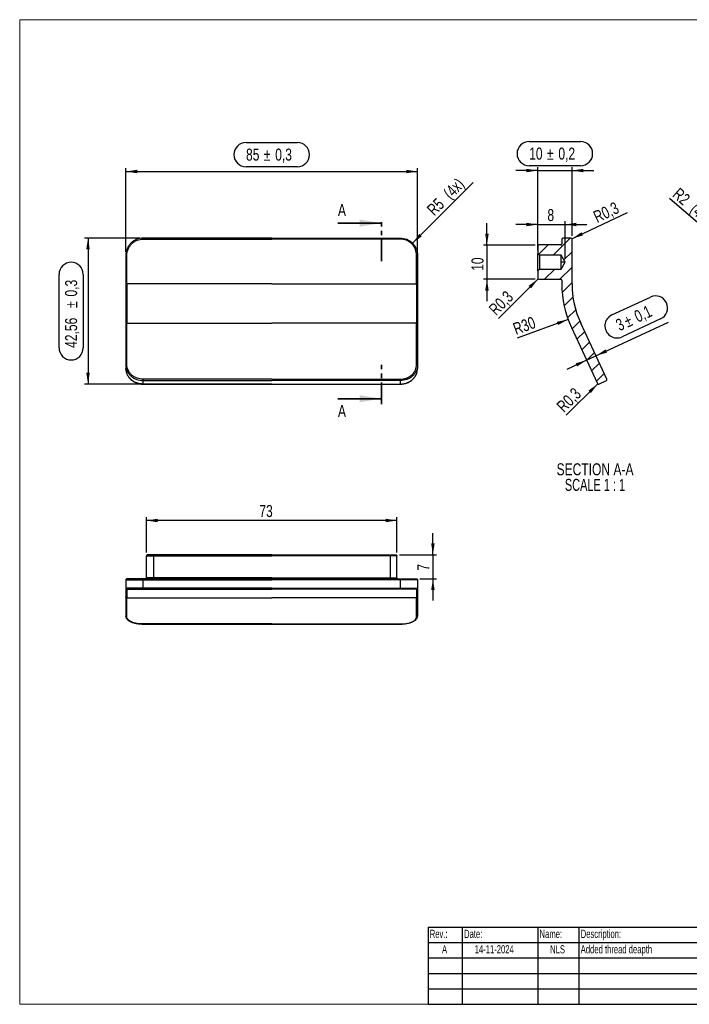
# Model space of a CAD drawing. Header units: millimetres. Extents: x 5 to 417, y 5 to 292.
# Tile 1 of 4: x 5 to 200, y 5 to 292. Entities that reach past the tile are written whole.
import ezdxf

# ---------------------------------------------------------------- set-up
doc = ezdxf.new("R2010")
doc.units = ezdxf.units.MM
doc.linetypes.add('PHANTOM', pattern=[12.7, 6.35, -1.27, 1.27, -1.27, 1.27, -1.27])
doc.layers.add('SLD-0', color=179, linetype='Continuous')
doc.styles.add('SLDTEXTSTYLE0', font='TXT', dxfattribs={"width": 0.75})
doc.styles.add('SLDTEXTSTYLE1', font='TXT', dxfattribs={"width": 0.7})
doc.styles.add('SLDTEXTSTYLE6', font='TXT', dxfattribs={"width": 0.681818})
doc.dimstyles.new('SLDDIMSTYLE0', dxfattribs={"dimtxt": 3.5, "dimasz": 3.302, "dimexe": 0, "dimexo": 0.0625, "dimgap": 0.875, "dimtad": 1, "dimrnd": 1e-09, "dimzin": 12, "dimdsep": 46, "dimtxsty": 'SLDTEXTSTYLE0', "dimsah": 1, "dimcen": 0.09, "dimadec": 0, "dimazin": 3, "dimtfac": 1, "dimtmove": 0, "dimatfit": 0, "dimfxl": 0, "dimfrac": 2, "dimtolj": 1, "dimtzin": 12, "dimarcsym": 0})
doc.dimstyles.new('SLDDIMSTYLE1', dxfattribs={"dimtxt": 3.5, "dimasz": 3.302, "dimexe": 0, "dimexo": 0.0625, "dimgap": 0.875, "dimtad": 1, "dimrnd": 1e-09, "dimzin": 12, "dimdsep": 46, "dimtxsty": 'SLDTEXTSTYLE0', "dimsah": 1, "dimcen": 0.09, "dimadec": 0, "dimazin": 3, "dimtfac": 1, "dimtofl": 0, "dimtmove": 0, "dimatfit": 3, "dimfxl": 0, "dimfrac": 2, "dimtolj": 1, "dimtzin": 12, "dimarcsym": 0})
doc.dimstyles.new('SLDDIMSTYLE2', dxfattribs={"dimtxt": 3.5, "dimasz": 3.302, "dimexe": 0, "dimexo": 0.0625, "dimgap": 0.875, "dimtad": 1, "dimdec": 1, "dimrnd": 1e-09, "dimzin": 12, "dimdsep": 46, "dimtxsty": 'SLDTEXTSTYLE0', "dimsah": 1, "dimcen": 0, "dimadec": 0, "dimazin": 3, "dimtfac": 1, "dimtdec": 1, "dimtofl": 0, "dimtmove": 0, "dimatfit": 3, "dimfxl": 0, "dimfrac": 2, "dimtolj": 1, "dimtzin": 12, "dimarcsym": 0})
doc.dimstyles.new('SLDDIMSTYLE4', dxfattribs={"dimtxt": 3.5, "dimasz": 3.302, "dimexe": 0, "dimexo": 0.0625, "dimgap": 0.875, "dimtad": 1, "dimdec": 1, "dimrnd": 1e-09, "dimdsep": 46, "dimtxsty": 'SLDTEXTSTYLE0', "dimsah": 1, "dimcen": 0, "dimadec": 0, "dimazin": 2, "dimtfac": 1, "dimtdec": 1, "dimtofl": 0, "dimtmove": 0, "dimatfit": 3, "dimfxl": 0, "dimfrac": 2, "dimtolj": 1, "dimtzin": 12, "dimarcsym": 0})

# ---------------------------------------------------------------- blocks, each defined once
blk = doc.blocks.new('SW_TABLEANNOTATION_0')
at = {"layer": 'SLD-0', "color": 0}
for p, q in [((0, 0), (0, -4.5)), ((0, 0), (10, 0)), ((10, 0), (10, -4.5)), ((10, 0), (32, 0)), ((32, 0), (32, -4.5)), ((32, 0), (44, 0)), ((44, 0), (44, -4.5)), ((44, 0), (114, 0)), ((114, 0), (114, -4.5)), ((0, -4.5), (0, -9)), ((0, -4.5), (10, -4.5)), ((10, -4.5), (10, -9)), ((10, -4.5), (32, -4.5)), ((32, -4.5), (32, -9)), ((32, -4.5), (44, -4.5)), ((44, -4.5), (44, -9)), ((44, -4.5), (114, -4.5)), ((114, -4.5), (114, -9)), ((0, -9), (0, -13.5)), ((0, -9), (10, -9)), ((10, -9), (10, -13.5)), ((10, -9), (32, -9)), ((32, -9), (32, -13.5)), ((32, -9), (44, -9)), ((44, -9), (44, -13.5)), ((44, -9), (114, -9)), ((114, -9), (114, -13.5)), ((0, -13.5), (0, -18)), ((0, -13.5), (10, -13.5)), ((10, -13.5), (10, -18)), ((10, -13.5), (32, -13.5)), ((32, -13.5), (32, -18)), ((32, -13.5), (44, -13.5)), ((44, -13.5), (44, -18)), ((44, -13.5), (114, -13.5)), ((114, -13.5), (114, -18)), ((0, -18), (0, -22.5)), ((0, -18), (10, -18)), ((10, -18), (10, -22.5)), ((10, -18), (32, -18)), ((32, -18), (32, -22.5)), ((32, -18), (44, -18)), ((44, -18), (44, -22.5)), ((44, -18), (114, -18)), ((114, -18), (114, -22.5)), ((0, -22.5), (10, -22.5)), ((10, -22.5), (32, -22.5)), ((32, -22.5), (44, -22.5)), ((44, -22.5), (114, -22.5))]:
    blk.add_line(p, q, dxfattribs=at)
at = {"layer": 'SLD-0', "color": 0, "attachment_point": 1, "style": 'SLDTEXTSTYLE1'}
for s, insert, char_height in [('Rev.:', (0.5, -0.77), 2.381), ('Date:', (10.5, -0.77), 2.381), ('Name:', (32.5, -0.77), 2.381), ('Description:', (44.5, -0.77), 2.3813), ('A', (4.08, -5.27), 2.38), ('14-11-2024', (13.59, -5.27), 2.381), ('NLS', (35.58, -5.27), 2.381), ('Added thread deapth', (44.5, -5.27), 2.3813)]:
    blk.add_mtext(s, dxfattribs=dict(at, insert=insert, char_height=char_height))
blk = doc.blocks.new('_D')
at = {"layer": 'SLD-0'}
for p, q in [((39.95, 228.32), (23.91, 228.32)), ((24.91, 228.32), (24.91, 185.77)), ((16.47, 196.33), (16.47, 217.76)), ((23.51, 217.76), (23.51, 196.33)), ((39.95, 185.77), (23.91, 185.77))]:
    blk.add_line(p, q, dxfattribs=at)
for centre, start, end in [((19.99, 217.76), 0, 180), ((19.99, 196.33), 180, 0)]:
    blk.add_arc(centre, 3.52, start, end, dxfattribs=at)
for points in [[(24.91, 228.32), (24.4, 225.02), (25.42, 225.02)], [(24.91, 185.77), (25.42, 189.07), (24.4, 189.07)]]:
    blk.add_solid(points, dxfattribs=at)
at = {"layer": 'SLD-0', "char_height": 3.5, "attachment_point": 1, "rotation": 90, "style": 'SLDTEXTSTYLE0'}
for s, insert in [('0,3', (18.23, 211.3)), ('%%p', (18.28, 207.96)), ('42,56', (18.23, 196.33))]:
    blk.add_mtext(s, dxfattribs=dict(at, insert=insert))
blk = doc.blocks.new('_D_1')
at = {"layer": 'SLD-0'}
for p, q in [((70.96, 256.18), (85.93, 256.18)), ((35.95, 224.32), (35.95, 248.74)), ((35.95, 247.74), (120.95, 247.74)), ((85.93, 249.14), (70.96, 249.14)), ((120.95, 224.32), (120.95, 248.74))]:
    blk.add_line(p, q, dxfattribs=at)
for centre, start, end in [((70.96, 252.66), 90, 270), ((85.93, 252.66), 270, 90)]:
    blk.add_arc(centre, 3.52, start, end, dxfattribs=at)
for points in [[(35.95, 247.74), (39.25, 247.23), (39.25, 248.25)], [(120.95, 247.74), (117.65, 248.25), (117.65, 247.23)]]:
    blk.add_solid(points, dxfattribs=at)
at = {"layer": 'SLD-0', "char_height": 3.5, "attachment_point": 1, "style": 'SLDTEXTSTYLE0'}
for s, insert in [('85', (70.96, 254.42)), ('%%p', (76.13, 254.37)), ('0,3', (79.47, 254.42))]:
    blk.add_mtext(s, dxfattribs=dict(at, insert=insert))
blk = doc.blocks.new('_D_2')
at = {"layer": 'SLD-0'}
blk.add_line((119.48, 226.86), (137.14, 244.52), dxfattribs=at)
blk.add_solid([(119.48, 226.86), (122.18, 228.84), (121.46, 229.55)], dxfattribs=at)
at = {"layer": 'SLD-0', "char_height": 3.5, "attachment_point": 1, "rotation": 45, "style": 'SLDTEXTSTYLE0'}
for s, insert in [('(4x)', (128.14, 241.86)), ('R5', (123.38, 237.1))]:
    blk.add_mtext(s, dxfattribs=dict(at, insert=insert))
blk = doc.blocks.new('_D_5')
at = {"layer": 'SLD-0'}
blk.add_line((210.76, 225.7), (194.37, 239.89), dxfattribs=at)
blk.add_solid([(210.76, 225.7), (208.6, 228.25), (207.93, 227.48)], dxfattribs=at)
at = {"layer": 'SLD-0', "char_height": 3.5, "attachment_point": 1, "rotation": 319.134, "style": 'SLDTEXTSTYLE0'}
for s, insert in [('R2', (197.29, 243.27)), ('(4x)', (202.39, 238.87))]:
    blk.add_mtext(s, dxfattribs=dict(at, insert=insert))
blk = doc.blocks.new('_D_7')
at = {"layer": 'SLD-0'}
for p, q in [((125.43, 136.01), (125.43, 142.36)), ((115.65, 136.01), (126.43, 136.01)), ((125.43, 136.01), (125.43, 129.01)), ((121.65, 129.01), (126.43, 129.01)), ((125.43, 129.01), (125.43, 122.66))]:
    blk.add_line(p, q, dxfattribs=at)
for points in [[(125.43, 136.01), (125.93, 139.31), (124.92, 139.31)], [(125.43, 129.01), (124.92, 125.71), (125.93, 125.71)]]:
    blk.add_solid(points, dxfattribs=at)
at = {"layer": 'SLD-0', "insert": (120.91, 131.37), "char_height": 3.5, "attachment_point": 1, "rotation": 90, "style": 'SLDTEXTSTYLE0'}
blk.add_mtext('7', dxfattribs=at)
blk = doc.blocks.new('_D_8')
at = {"layer": 'SLD-0'}
for p, q in [((41.95, 136.71), (41.95, 147.01)), ((114.95, 136.71), (114.95, 147.01)), ((114.95, 146.01), (41.95, 146.01))]:
    blk.add_line(p, q, dxfattribs=at)
for points in [[(41.95, 146.01), (45.25, 145.5), (45.25, 146.52)], [(114.95, 146.01), (111.65, 146.52), (111.65, 145.5)]]:
    blk.add_solid(points, dxfattribs=at)
at = {"layer": 'SLD-0', "insert": (74.84, 150.52), "char_height": 3.5, "attachment_point": 1, "style": 'SLDTEXTSTYLE0'}
blk.add_mtext('73', dxfattribs=at)
blk = doc.blocks.new('_D_9')
at = {"layer": 'SLD-0'}
for p, q in [((155.97, 224.82), (155.97, 233.29)), ((163.97, 222.33), (163.97, 233.29)), ((155.97, 232.29), (149.62, 232.29)), ((155.97, 232.29), (163.97, 232.29)), ((163.97, 232.29), (170.32, 232.29))]:
    blk.add_line(p, q, dxfattribs=at)
for points in [[(155.97, 232.29), (152.67, 232.8), (152.67, 231.78)], [(163.97, 232.29), (167.27, 231.78), (167.27, 232.8)]]:
    blk.add_solid(points, dxfattribs=at)
at = {"layer": 'SLD-0', "insert": (158.8, 236.8), "char_height": 3.5, "attachment_point": 1, "style": 'SLDTEXTSTYLE0'}
blk.add_mtext('8', dxfattribs=at)
blk = doc.blocks.new('_D_10')
at = {"layer": 'SLD-0'}
blk.add_line((173.47, 185.85), (164.29, 176.67), dxfattribs=at)
blk.add_solid([(173.47, 185.85), (170.77, 183.88), (171.49, 183.16)], dxfattribs=at)
at = {"layer": 'SLD-0', "insert": (161.18, 179.77), "char_height": 3.5, "attachment_point": 1, "rotation": 45, "style": 'SLDTEXTSTYLE0'}
blk.add_mtext('R0,3', dxfattribs=at)
blk = doc.blocks.new('_D_11')
at = {"layer": 'SLD-0'}
for p, q in [((177.59, 205.92), (188.81, 211.16)), ((172.95, 194.02), (194.06, 203.86)), ((191.79, 204.79), (180.56, 199.55)), ((170.23, 192.75), (164.48, 190.07)), ((170.23, 192.75), (172.95, 194.02))]:
    blk.add_line(p, q, dxfattribs=at)
for centre, start, end in [((190.3, 207.97), 295, 115), ((179.07, 202.74), 115, 295)]:
    blk.add_arc(centre, 3.52, start, end, dxfattribs=at)
for points in [[(172.95, 194.02), (176.16, 194.95), (175.73, 195.88)], [(170.23, 192.75), (167.02, 191.82), (167.45, 190.9)]]:
    blk.add_solid(points, dxfattribs=at)
at = {"layer": 'SLD-0', "char_height": 3.5, "attachment_point": 1, "rotation": 25, "style": 'SLDTEXTSTYLE0'}
for s, insert in [('%%p', (180.7, 205.38)), ('0,1', (183.7, 206.83)), ('3', (178.33, 204.33))]:
    blk.add_mtext(s, dxfattribs=dict(at, insert=insert))
blk = doc.blocks.new('_D_12')
at = {"layer": 'SLD-0'}
for p, q in [((153.48, 256.46), (168.46, 256.46)), ((155.97, 248.03), (149.62, 248.03)), ((168.46, 249.43), (153.48, 249.43)), ((155.97, 227.02), (155.97, 249.03)), ((155.97, 248.03), (165.97, 248.03)), ((165.97, 229.02), (165.97, 249.03)), ((165.97, 248.03), (172.32, 248.03))]:
    blk.add_line(p, q, dxfattribs=at)
for centre, start, end in [((153.48, 252.95), 90, 270), ((168.46, 252.95), 270, 90)]:
    blk.add_arc(centre, 3.52, start, end, dxfattribs=at)
for points in [[(155.97, 248.03), (152.67, 248.53), (152.67, 247.52)], [(165.97, 248.03), (169.27, 247.52), (169.27, 248.53)]]:
    blk.add_solid(points, dxfattribs=at)
at = {"layer": 'SLD-0', "char_height": 3.5, "attachment_point": 1, "style": 'SLDTEXTSTYLE0'}
for s, insert in [('10', (153.48, 254.71)), ('%%p', (158.66, 254.66)), ('0,2', (161.99, 254.71))]:
    blk.add_mtext(s, dxfattribs=dict(at, insert=insert))
blk = doc.blocks.new('_D_13')
at = {"layer": 'SLD-0'}
blk.add_line((164.82, 204.6), (149.99, 199.13), dxfattribs=at)
blk.add_solid([(164.82, 204.6), (161.55, 203.93), (161.9, 202.98)], dxfattribs=at)
at = {"layer": 'SLD-0', "insert": (148.43, 203.36), "char_height": 3.5, "attachment_point": 1, "rotation": 20.2351, "style": 'SLDTEXTSTYLE0'}
blk.add_mtext('R30', dxfattribs=at)
blk = doc.blocks.new('_D_14')
at = {"layer": 'SLD-0'}
blk.add_line((156.06, 216.41), (144.54, 204.89), dxfattribs=at)
blk.add_solid([(156.06, 216.41), (153.36, 214.44), (154.08, 213.72)], dxfattribs=at)
at = {"layer": 'SLD-0', "insert": (141.4, 208.03), "char_height": 3.5, "attachment_point": 1, "rotation": 45, "style": 'SLDTEXTSTYLE0'}
blk.add_mtext('R0,3', dxfattribs=at)
blk = doc.blocks.new('_D_15')
at = {"layer": 'SLD-0'}
for p, q in [((141.18, 226.32), (141.18, 232.67)), ((155.27, 226.32), (140.18, 226.32)), ((141.18, 226.32), (141.18, 216.32)), ((155.27, 216.32), (140.18, 216.32)), ((141.18, 216.32), (141.18, 209.97))]:
    blk.add_line(p, q, dxfattribs=at)
for points in [[(141.18, 226.32), (141.69, 229.63), (140.67, 229.63)], [(141.18, 216.32), (140.67, 213.02), (141.69, 213.02)]]:
    blk.add_solid(points, dxfattribs=at)
at = {"layer": 'SLD-0', "insert": (136.67, 218.79), "char_height": 3.5, "attachment_point": 1, "rotation": 90, "style": 'SLDTEXTSTYLE0'}
blk.add_mtext('10', dxfattribs=at)
blk = doc.blocks.new('_D_16')
at = {"layer": 'SLD-0'}
blk.add_line((165.94, 228.15), (182.11, 235.82), dxfattribs=at)
blk.add_solid([(165.94, 228.15), (169.14, 229.11), (168.71, 230.03)], dxfattribs=at)
at = {"layer": 'SLD-0', "insert": (171.8, 235.86), "char_height": 3.5, "attachment_point": 1, "rotation": 25.3604, "style": 'SLDTEXTSTYLE0'}
blk.add_mtext('R0,3', dxfattribs=at)

msp = doc.modelspace()

# ---------------------------------------------------------------- hatches: boundary and pattern name
at = {"linetype": 'Continuous', "lineweight": 18}
h = msp.add_hatch(dxfattribs=at)
h.set_pattern_fill('ANSI31', angle=3e-322, style=0)
edge = h.paths.add_edge_path(flags=0)
edge.add_arc((175.856, 187.079), 0.3, 295, 385)
edge.add_line((176.128, 187.206), (168.5, 203.564))
edge.add_arc((192.97, 214.975), 27, 180, 205, ccw=False)
edge.add_line((165.97, 214.975), (165.97, 228.024))
edge.add_arc((165.67, 228.024), 0.3, 0, 90)
edge.add_line((165.67, 228.324), (163.27, 228.324))
edge.add_arc((163.27, 228.024), 0.3, 90, 180)
edge.add_line((162.97, 228.024), (162.97, 226.624))
edge.add_arc((162.67, 226.624), 0.3, -90, 0, ccw=False)
edge.add_line((162.67, 226.324), (156.27, 226.324))
edge.add_arc((156.27, 226.024), 0.3, 90, 180)
edge.add_line((155.97, 226.024), (155.97, 223.824))
edge.add_line((155.97, 223.824), (156.47, 223.324))
edge.add_line((156.47, 223.324), (162.77, 223.324))
edge.add_line((162.77, 223.324), (163.97, 221.327))
edge.add_line((163.97, 221.327), (163.97, 221.321))
edge.add_line((163.97, 221.321), (162.77, 219.324))
edge.add_line((162.77, 219.324), (156.47, 219.324))
edge.add_line((156.47, 219.324), (155.97, 218.824))
edge.add_line((155.97, 218.824), (155.97, 216.624))
edge.add_arc((156.27, 216.624), 0.3, 180, 270)
edge.add_line((156.27, 216.324), (162.67, 216.324))
edge.add_arc((162.67, 216.024), 0.3, 0, 90, ccw=False)
edge.add_line((162.97, 216.024), (162.97, 214.975))
edge.add_arc((192.97, 214.975), 30, 180, 205)
edge.add_line((165.781, 202.296), (173.409, 185.938))
edge.add_arc((173.681, 186.065), 0.3, 205, 295)
edge.add_line((173.807, 185.793), (175.982, 186.807))

# ---------------------------------------------------------------- linework, layer by layer
at = {"color": 7, "linetype": 'Continuous', "lineweight": 18}
for p, q in [((5, 292), (5, 5)), ((415, 292), (5, 292)), ((5, 5), (415, 5))]:
    msp.add_line(p, q, dxfattribs=at)
at = {"color": 7, "linetype": 'Continuous', "lineweight": 35}
for p, q in [((97.748, 232.7), (110.448, 232.7)), ((97.748, 181.514), (110.448, 181.514))]:
    msp.add_line(p, q, dxfattribs=at)
at = {"color": 7, "linetype": 'PHANTOM', "lineweight": 35}
for p, q in [((110.448, 221.588), (110.448, 234.288)), ((110.448, 179.927), (110.448, 192.633))]:
    msp.add_line(p, q, dxfattribs=at)
at = {"color": 7, "linetype": 'Continuous', "lineweight": 25}
for p, q in [((78.448, 228.324), (40.948, 228.324)), ((40.948, 228.024), (78.448, 228.024)), ((78.448, 228.324), (115.948, 228.324)), ((115.948, 228.024), (78.448, 228.024)), ((162.97, 228.024), (162.97, 226.624)), ((165.67, 228.324), (163.27, 228.324)), ((165.97, 214.975), (165.97, 228.024)), ((155.97, 226.024), (155.97, 223.824)), ((162.67, 226.324), (156.27, 226.324)), ((35.948, 223.324), (35.948, 214.975)), ((36.248, 214.975), (36.248, 223.324)), ((120.648, 214.975), (120.648, 223.324)), ((120.948, 223.324), (120.948, 214.975)), ((155.97, 223.824), (156.47, 223.324)), ((155.97, 221.324), (155.97, 223.824)), ((155.97, 218.824), (155.97, 221.324)), ((156.47, 223.324), (156.47, 221.324)), ((162.77, 223.324), (156.47, 223.324)), ((156.47, 221.324), (156.47, 219.324)), ((162.77, 221.324), (162.77, 223.324)), ((163.97, 221.327), (162.77, 223.324)), ((163.97, 221.324), (162.77, 221.324)), ((162.77, 219.324), (162.77, 221.324)), ((162.77, 219.324), (163.97, 221.321)), ((163.97, 221.327), (163.97, 221.321)), ((156.47, 219.324), (155.97, 218.824)), ((155.97, 218.824), (155.97, 216.624)), ((156.47, 219.324), (162.77, 219.324)), ((156.27, 216.324), (162.67, 216.324)), ((162.97, 216.024), (162.97, 214.975)), ((78.448, 214.975), (36.248, 214.975)), ((78.448, 214.975), (120.648, 214.975)), ((35.948, 203.437), (35.948, 191.339)), ((36.248, 191.466), (36.248, 203.564)), ((36.248, 203.564), (78.448, 203.564)), ((120.648, 203.564), (78.448, 203.564)), ((120.648, 191.466), (120.648, 203.564)), ((120.948, 203.437), (120.948, 191.339)), ((165.781, 202.296), (173.409, 185.938)), ((176.128, 187.206), (168.5, 203.564)), ((35.948, 191.339), (35.948, 190.325)), ((36.002, 189.71), (35.948, 190.325)), ((120.948, 191.339), (120.948, 190.325)), ((78.448, 187.206), (40.948, 187.206)), ((40.948, 186.807), (78.448, 186.807)), ((40.948, 185.793), (40.948, 186.807)), ((78.448, 187.206), (115.948, 187.206)), ((115.948, 186.807), (78.448, 186.807)), ((115.948, 185.793), (115.948, 186.807)), ((173.807, 185.793), (175.982, 186.807)), ((78.448, 185.793), (40.948, 185.793)), ((40.948, 185.765), (78.448, 185.765)), ((78.448, 185.793), (115.948, 185.793)), ((78.448, 185.765), (115.948, 185.765)), ((41.948, 129.308), (41.948, 135.708)), ((78.448, 136.008), (43.948, 136.008)), ((43.948, 135.708), (78.448, 135.708)), ((43.948, 135.708), (43.948, 129.308)), ((78.448, 136.008), (112.948, 136.008)), ((112.948, 135.708), (78.448, 135.708)), ((112.948, 135.708), (112.948, 129.308)), ((114.948, 129.308), (114.948, 135.708)), ((78.448, 129.308), (43.948, 129.308)), ((78.448, 129.308), (112.948, 129.308)), ((35.948, 128.708), (35.948, 126.308)), ((78.448, 129.008), (40.948, 129.008)), ((40.948, 128.708), (78.448, 128.708)), ((40.948, 126.308), (40.948, 128.708)), ((78.448, 126.308), (40.948, 126.308)), ((78.448, 129.008), (115.948, 129.008)), ((115.948, 128.708), (78.448, 128.708)), ((78.448, 126.308), (115.948, 126.308)), ((115.948, 126.308), (115.948, 128.708)), ((120.948, 128.708), (120.948, 126.308)), ((35.948, 123.75), (35.948, 118.108)), ((36.248, 123.478), (78.448, 123.478)), ((36.248, 117.836), (36.248, 123.478)), ((40.948, 126.008), (78.448, 126.008)), ((115.948, 126.008), (78.448, 126.008)), ((120.648, 123.478), (78.448, 123.478)), ((120.648, 117.836), (120.648, 123.478)), ((120.948, 123.75), (120.948, 118.108)), ((78.448, 115.85), (40.948, 115.85)), ((40.948, 115.822), (78.448, 115.822)), ((78.448, 115.85), (115.948, 115.85)), ((78.448, 115.822), (115.948, 115.822))]:
    msp.add_line(p, q, dxfattribs=at)
for centre, radius, start, end in [((163.27, 228.024), 0.3, 90, 180), ((165.67, 228.024), 0.3, 0, 90), ((156.27, 226.024), 0.3, 90, 180), ((162.67, 226.624), 0.3, 270, 0), ((156.27, 216.624), 0.3, 180, 270), ((162.67, 216.024), 0.3, 360, 90), ((192.97, 214.975), 30, 180, 205), ((192.97, 214.975), 27, 180, 205), ((175.856, 187.079), 0.3, 295, 25), ((173.681, 186.065), 0.3, 205, 295)]:
    msp.add_arc(centre, radius, start, end, dxfattribs=at)
for points, knots in [([(40.948, 228.324), (40.359, 228.324), (39.723, 228.217), (38.8, 227.851), (38.498, 227.696), (37.926, 227.322), (37.656, 227.104), (37.168, 226.616), (36.95, 226.346), (36.576, 225.774), (36.421, 225.472), (36.055, 224.549), (35.948, 223.913), (35.948, 223.324)], [0, 0, 0, 0, 0.25, 0.25, 0.375, 0.375, 0.5, 0.5, 0.625, 0.625, 0.75, 0.75, 1, 1, 1, 1]), ([(36.248, 223.324), (36.248, 223.878), (36.349, 224.476), (36.692, 225.343), (36.838, 225.627), (37.19, 226.165), (37.395, 226.418), (37.854, 226.877), (38.107, 227.082), (38.645, 227.434), (38.929, 227.58), (39.796, 227.923), (40.394, 228.024), (40.948, 228.024)], [0, 0, 0, 0, 0.25, 0.25, 0.375, 0.375, 0.5, 0.5, 0.625, 0.625, 0.75, 0.75, 1, 1, 1, 1]), ([(40.948, 228.024), (40.948, 228.095), (40.948, 228.178), (40.948, 228.295), (40.948, 228.324), (40.948, 228.324)], [0, 0, 0, 0, 0.5, 0.5, 1, 1, 1, 1]), ([(115.948, 228.024), (115.948, 228.095), (115.948, 228.178), (115.948, 228.295), (115.948, 228.324), (115.948, 228.324)], [0, 0, 0, 0, 0.5, 0.5, 1, 1, 1, 1]), ([(115.948, 228.324), (116.537, 228.324), (117.173, 228.217), (118.096, 227.851), (118.398, 227.696), (118.97, 227.322), (119.239, 227.104), (119.727, 226.616), (119.946, 226.346), (120.32, 225.774), (120.475, 225.472), (120.84, 224.549), (120.948, 223.913), (120.948, 223.324)], [0, 0, 0, 0, 0.25, 0.25, 0.375, 0.375, 0.5, 0.5, 0.625, 0.625, 0.75, 0.75, 1, 1, 1, 1]), ([(120.648, 223.324), (120.648, 223.878), (120.547, 224.476), (120.203, 225.343), (120.057, 225.627), (119.706, 226.165), (119.501, 226.418), (119.042, 226.877), (118.788, 227.082), (118.251, 227.434), (117.967, 227.58), (117.099, 227.923), (116.502, 228.024), (115.948, 228.024)], [0, 0, 0, 0, 0.25, 0.25, 0.375, 0.375, 0.5, 0.5, 0.625, 0.625, 0.75, 0.75, 1, 1, 1, 1]), ([(35.948, 223.324), (35.948, 223.324), (35.977, 223.324), (36.094, 223.324), (36.177, 223.324), (36.248, 223.324)], [0, 0, 0, 0, 0.5, 0.5, 1, 1, 1, 1]), ([(120.948, 223.324), (120.948, 223.324), (120.919, 223.324), (120.801, 223.324), (120.719, 223.324), (120.648, 223.324)], [0, 0, 0, 0, 0.5, 0.5, 1, 1, 1, 1]), ([(36.248, 214.975), (36.177, 214.975), (36.094, 214.975), (35.977, 214.975), (35.948, 214.975), (35.948, 214.975)], [0, 0, 0, 0, 0.5, 0.5, 1, 1, 1, 1]), ([(35.948, 214.975), (35.948, 213.005), (35.948, 211.012), (35.948, 207.12), (35.948, 205.222), (35.948, 203.437)], [0, 0, 0, 0, 0.5, 0.5, 1, 1, 1, 1]), ([(36.248, 214.975), (36.248, 213.027), (36.248, 211.056), (36.248, 207.206), (36.248, 205.33), (36.248, 203.564)], [0, 0, 0, 0, 0.5, 0.5, 1, 1, 1, 1]), ([(120.648, 214.975), (120.719, 214.975), (120.801, 214.975), (120.919, 214.975), (120.948, 214.975), (120.948, 214.975)], [0, 0, 0, 0, 0.5, 0.5, 1, 1, 1, 1]), ([(120.648, 214.975), (120.648, 213.027), (120.648, 211.056), (120.648, 207.206), (120.648, 205.33), (120.648, 203.564)], [0, 0, 0, 0, 0.5, 0.5, 1, 1, 1, 1]), ([(120.948, 214.975), (120.948, 213.005), (120.948, 211.012), (120.948, 207.12), (120.948, 205.222), (120.948, 203.437)], [0, 0, 0, 0, 0.5, 0.5, 1, 1, 1, 1]), ([(36.248, 203.564), (36.177, 203.564), (36.094, 203.552), (35.977, 203.502), (35.948, 203.467), (35.948, 203.437)], [0, 0, 0, 0, 0.5, 0.5, 1, 1, 1, 1]), ([(120.648, 203.564), (120.719, 203.564), (120.801, 203.552), (120.919, 203.502), (120.948, 203.467), (120.948, 203.437)], [0, 0, 0, 0, 0.5, 0.5, 1, 1, 1, 1]), ([(36.248, 191.466), (36.177, 191.466), (36.094, 191.453), (35.977, 191.404), (35.948, 191.369), (35.948, 191.339)], [0, 0, 0, 0, 0.5, 0.5, 1, 1, 1, 1]), ([(35.948, 191.339), (35.948, 190.805), (36.055, 190.229), (36.421, 189.392), (36.576, 189.118), (36.95, 188.6), (37.168, 188.356), (37.656, 187.913), (37.926, 187.715), (38.498, 187.377), (38.8, 187.236), (39.723, 186.905), (40.359, 186.807), (40.948, 186.807)], [0, 0, 0, 0, 0.25, 0.25, 0.375, 0.375, 0.5, 0.5, 0.625, 0.625, 0.75, 0.75, 1, 1, 1, 1]), ([(35.997, 189.702), (36.024, 189.551), (36.08, 189.233), (36.24, 188.764), (36.457, 188.298), (36.731, 187.857), (37.056, 187.447), (37.429, 187.071), (37.846, 186.736), (38.301, 186.445), (38.789, 186.201), (39.304, 186.008), (39.839, 185.87), (40.389, 185.782), (40.761, 185.771), (40.948, 185.765)], [0, 0, 0, 0, 0.0698725, 0.1469991, 0.224165, 0.3013898, 0.3786858, 0.4560583, 0.5335062, 0.6110234, 0.6886016, 0.7662309, 0.8439018, 0.9216055, 1, 1, 1, 1]), ([(40.948, 185.793), (40.676, 185.805), (40.116, 185.829), (39.28, 186.029), (38.464, 186.363), (37.709, 186.838), (37.063, 187.432), (36.551, 188.112), (36.205, 188.842), (36.028, 189.383), (36.005, 189.674), (36.002, 189.71)], [0, 0, 0, 0, 0.11392325, 0.23413075, 0.35924595, 0.48747101, 0.61671452, 0.7425263, 0.86523545, 0.98315381, 1, 1, 1, 1]), ([(40.948, 187.206), (40.394, 187.206), (39.796, 187.298), (38.929, 187.609), (38.645, 187.741), (38.107, 188.06), (37.854, 188.246), (37.395, 188.662), (37.19, 188.891), (36.838, 189.378), (36.692, 189.636), (36.349, 190.422), (36.248, 190.964), (36.248, 191.466)], [0, 0, 0, 0, 0.25, 0.25, 0.375, 0.375, 0.5, 0.5, 0.625, 0.625, 0.75, 0.75, 1, 1, 1, 1]), ([(115.948, 187.206), (116.502, 187.206), (117.099, 187.298), (117.967, 187.609), (118.251, 187.741), (118.788, 188.06), (119.042, 188.246), (119.501, 188.662), (119.706, 188.891), (120.057, 189.378), (120.203, 189.636), (120.547, 190.422), (120.648, 190.964), (120.648, 191.466)], [0, 0, 0, 0, 0.25, 0.25, 0.375, 0.375, 0.5, 0.5, 0.625, 0.625, 0.75, 0.75, 1, 1, 1, 1]), ([(120.948, 191.339), (120.948, 190.805), (120.84, 190.229), (120.475, 189.392), (120.32, 189.118), (119.946, 188.6), (119.727, 188.356), (119.239, 187.913), (118.97, 187.715), (118.398, 187.377), (118.096, 187.236), (117.173, 186.905), (116.537, 186.807), (115.948, 186.807)], [0, 0, 0, 0, 0.25, 0.25, 0.375, 0.375, 0.5, 0.5, 0.625, 0.625, 0.75, 0.75, 1, 1, 1, 1]), ([(115.948, 185.793), (116.537, 185.793), (117.173, 185.89), (118.096, 186.222), (118.398, 186.362), (118.97, 186.701), (119.239, 186.899), (119.727, 187.342), (119.946, 187.586), (120.32, 188.104), (120.475, 188.378), (120.84, 189.214), (120.948, 189.791), (120.948, 190.325)], [0, 0, 0, 0, 0.25, 0.25, 0.375, 0.375, 0.5, 0.5, 0.625, 0.625, 0.75, 0.75, 1, 1, 1, 1]), ([(115.948, 185.771), (115.997, 185.769), (116.231, 185.761), (116.65, 185.803), (117.196, 185.899), (117.727, 186.053), (118.236, 186.26), (118.717, 186.517), (119.164, 186.821), (119.571, 187.168), (119.933, 187.554), (120.245, 187.975), (120.505, 188.425), (120.705, 188.898), (120.829, 189.285), (120.863, 189.515), (120.873, 189.578)], [0, 0, 0, 0, 0.0209587, 0.1002285, 0.179506, 0.2587834, 0.3380521, 0.4173019, 0.4965212, 0.5756965, 0.654814, 0.7338606, 0.812826, 0.891705, 0.9704992, 1, 1, 1, 1]), ([(120.648, 191.466), (120.719, 191.466), (120.801, 191.453), (120.919, 191.404), (120.948, 191.369), (120.948, 191.339)], [0, 0, 0, 0, 0.5, 0.5, 1, 1, 1, 1]), ([(40.948, 186.807), (40.948, 186.837), (40.948, 186.899), (40.948, 187.055), (40.948, 187.142), (40.948, 187.206)], [0, 0, 0, 0, 0.5, 0.5, 1, 1, 1, 1]), ([(115.948, 186.807), (115.948, 186.837), (115.948, 186.899), (115.948, 187.055), (115.948, 187.142), (115.948, 187.206)], [0, 0, 0, 0, 0.5, 0.5, 1, 1, 1, 1]), ([(40.948, 185.769), (40.948, 185.768), (40.948, 185.763), (40.948, 185.78), (40.948, 185.793)], [0, 0, 0, 0, 0.2440833, 1, 1, 1, 1]), ([(115.948, 185.769), (115.948, 185.768), (115.948, 185.763), (115.948, 185.78), (115.948, 185.793)], [0, 0, 0, 0, 0.2599616, 1, 1, 1, 1]), ([(42.248, 136.008), (42.177, 136.008), (42.094, 135.978), (41.977, 135.861), (41.948, 135.778), (41.948, 135.708)], [0, 0, 0, 0, 0.5, 0.5, 1, 1, 1, 1]), ([(41.948, 135.708), (41.948, 135.708), (41.991, 135.708), (42.186, 135.708), (42.338, 135.708), (42.729, 135.708), (42.965, 135.708), (43.458, 135.708), (43.712, 135.708), (43.948, 135.708)], [0, 0, 0, 0, 0.25, 0.25, 0.5, 0.5, 0.75, 0.75, 1, 1, 1, 1]), ([(43.948, 136.008), (43.747, 136.008), (43.531, 136.008), (43.113, 136.008), (42.912, 136.008), (42.58, 136.008), (42.45, 136.008), (42.284, 136.008), (42.248, 136.008), (42.248, 136.008)], [0, 0, 0, 0, 0.25, 0.25, 0.5, 0.5, 0.75, 0.75, 1, 1, 1, 1]), ([(43.948, 135.708), (43.948, 135.778), (43.948, 135.861), (43.948, 135.978), (43.948, 136.008), (43.948, 136.008)], [0, 0, 0, 0, 0.5, 0.5, 1, 1, 1, 1]), ([(112.948, 135.708), (112.948, 135.778), (112.948, 135.861), (112.948, 135.978), (112.948, 136.008), (112.948, 136.008)], [0, 0, 0, 0, 0.5, 0.5, 1, 1, 1, 1]), ([(112.948, 136.008), (113.148, 136.008), (113.364, 136.008), (113.783, 136.008), (113.984, 136.008), (114.316, 136.008), (114.446, 136.008), (114.611, 136.008), (114.648, 136.008), (114.648, 136.008)], [0, 0, 0, 0, 0.25, 0.25, 0.5, 0.5, 0.75, 0.75, 1, 1, 1, 1]), ([(114.948, 135.708), (114.948, 135.708), (114.905, 135.708), (114.71, 135.708), (114.557, 135.708), (114.167, 135.708), (113.93, 135.708), (113.438, 135.708), (113.184, 135.708), (112.948, 135.708)], [0, 0, 0, 0, 0.25, 0.25, 0.5, 0.5, 0.75, 0.75, 1, 1, 1, 1]), ([(114.648, 136.008), (114.719, 136.008), (114.801, 135.978), (114.919, 135.861), (114.948, 135.778), (114.948, 135.708)], [0, 0, 0, 0, 0.5, 0.5, 1, 1, 1, 1]), ([(41.648, 129.008), (41.719, 129.008), (41.801, 129.037), (41.919, 129.154), (41.948, 129.237), (41.948, 129.308)], [0, 0, 0, 0, 0.5, 0.5, 1, 1, 1, 1]), ([(43.948, 129.308), (43.712, 129.308), (43.458, 129.308), (42.965, 129.308), (42.729, 129.308), (42.338, 129.308), (42.186, 129.308), (41.991, 129.308), (41.948, 129.308), (41.948, 129.308)], [0, 0, 0, 0, 0.25, 0.25, 0.5, 0.5, 0.75, 0.75, 1, 1, 1, 1]), ([(43.948, 129.308), (43.948, 129.237), (43.948, 129.154), (43.948, 129.037), (43.948, 129.008), (43.948, 129.008)], [0, 0, 0, 0, 0.5, 0.5, 1, 1, 1, 1]), ([(112.948, 129.308), (113.184, 129.308), (113.438, 129.308), (113.93, 129.308), (114.167, 129.308), (114.557, 129.308), (114.71, 129.308), (114.905, 129.308), (114.948, 129.308), (114.948, 129.308)], [0, 0, 0, 0, 0.25, 0.25, 0.5, 0.5, 0.75, 0.75, 1, 1, 1, 1]), ([(112.948, 129.308), (112.948, 129.237), (112.948, 129.154), (112.948, 129.037), (112.948, 129.008), (112.948, 129.008)], [0, 0, 0, 0, 0.5, 0.5, 1, 1, 1, 1]), ([(115.248, 129.008), (115.177, 129.008), (115.094, 129.037), (114.977, 129.154), (114.948, 129.237), (114.948, 129.308)], [0, 0, 0, 0, 0.5, 0.5, 1, 1, 1, 1]), ([(36.248, 129.008), (36.177, 129.008), (36.094, 128.978), (35.977, 128.861), (35.948, 128.778), (35.948, 128.708)], [0, 0, 0, 0, 0.5, 0.5, 1, 1, 1, 1]), ([(35.948, 128.708), (35.948, 128.708), (36.055, 128.708), (36.421, 128.708), (36.576, 128.708), (36.95, 128.708), (37.168, 128.708), (37.656, 128.708), (37.926, 128.708), (38.498, 128.708), (38.8, 128.708), (39.723, 128.708), (40.359, 128.708), (40.948, 128.708)], [0, 0, 0, 0, 0.25, 0.25, 0.375, 0.375, 0.5, 0.5, 0.625, 0.625, 0.75, 0.75, 1, 1, 1, 1]), ([(40.948, 126.308), (40.359, 126.308), (39.723, 126.308), (38.8, 126.308), (38.498, 126.308), (37.926, 126.308), (37.656, 126.308), (37.168, 126.308), (36.95, 126.308), (36.576, 126.308), (36.421, 126.308), (36.055, 126.308), (35.948, 126.308), (35.948, 126.308)], [0, 0, 0, 0, 0.25, 0.25, 0.375, 0.375, 0.5, 0.5, 0.625, 0.625, 0.75, 0.75, 1, 1, 1, 1]), ([(35.948, 126.308), (35.948, 126.237), (35.977, 126.154), (36.094, 126.037), (36.177, 126.008), (36.248, 126.008)], [0, 0, 0, 0, 0.5, 0.5, 1, 1, 1, 1]), ([(35.948, 126.308), (35.948, 126.308), (35.948, 126.092), (35.948, 125.229), (35.948, 124.582), (35.948, 123.75)], [0, 0, 0, 0, 0.5, 0.5, 1, 1, 1, 1]), ([(40.948, 129.008), (40.394, 129.008), (39.796, 129.008), (38.929, 129.008), (38.645, 129.008), (38.107, 129.008), (37.854, 129.008), (37.395, 129.008), (37.19, 129.008), (36.838, 129.008), (36.692, 129.008), (36.349, 129.008), (36.248, 129.008), (36.248, 129.008)], [0, 0, 0, 0, 0.25, 0.25, 0.375, 0.375, 0.5, 0.5, 0.625, 0.625, 0.75, 0.75, 1, 1, 1, 1]), ([(40.948, 128.708), (40.948, 128.778), (40.948, 128.861), (40.948, 128.978), (40.948, 129.008), (40.948, 129.008)], [0, 0, 0, 0, 0.5, 0.5, 1, 1, 1, 1]), ([(40.948, 126.008), (40.948, 126.008), (40.948, 126.037), (40.948, 126.154), (40.948, 126.237), (40.948, 126.308)], [0, 0, 0, 0, 0.5, 0.5, 1, 1, 1, 1]), ([(115.948, 128.708), (115.948, 128.778), (115.948, 128.861), (115.948, 128.978), (115.948, 129.008), (115.948, 129.008)], [0, 0, 0, 0, 0.5, 0.5, 1, 1, 1, 1]), ([(115.948, 129.008), (116.502, 129.008), (117.099, 129.008), (117.967, 129.008), (118.251, 129.008), (118.788, 129.008), (119.042, 129.008), (119.501, 129.008), (119.706, 129.008), (120.057, 129.008), (120.203, 129.008), (120.547, 129.008), (120.648, 129.008), (120.648, 129.008)], [0, 0, 0, 0, 0.25, 0.25, 0.375, 0.375, 0.5, 0.5, 0.625, 0.625, 0.75, 0.75, 1, 1, 1, 1]), ([(120.948, 128.708), (120.948, 128.708), (120.84, 128.708), (120.475, 128.708), (120.32, 128.708), (119.946, 128.708), (119.727, 128.708), (119.239, 128.708), (118.97, 128.708), (118.398, 128.708), (118.096, 128.708), (117.173, 128.708), (116.537, 128.708), (115.948, 128.708)], [0, 0, 0, 0, 0.25, 0.25, 0.375, 0.375, 0.5, 0.5, 0.625, 0.625, 0.75, 0.75, 1, 1, 1, 1]), ([(115.948, 126.008), (115.948, 126.008), (115.948, 126.037), (115.948, 126.154), (115.948, 126.237), (115.948, 126.308)], [0, 0, 0, 0, 0.5, 0.5, 1, 1, 1, 1]), ([(115.948, 126.308), (116.537, 126.308), (117.173, 126.308), (118.096, 126.308), (118.398, 126.308), (118.97, 126.308), (119.239, 126.308), (119.727, 126.308), (119.946, 126.308), (120.32, 126.308), (120.475, 126.308), (120.84, 126.308), (120.948, 126.308), (120.948, 126.308)], [0, 0, 0, 0, 0.25, 0.25, 0.375, 0.375, 0.5, 0.5, 0.625, 0.625, 0.75, 0.75, 1, 1, 1, 1]), ([(120.648, 129.008), (120.719, 129.008), (120.801, 128.978), (120.919, 128.861), (120.948, 128.778), (120.948, 128.708)], [0, 0, 0, 0, 0.5, 0.5, 1, 1, 1, 1]), ([(120.948, 126.308), (120.948, 126.237), (120.919, 126.154), (120.801, 126.037), (120.719, 126.008), (120.648, 126.008)], [0, 0, 0, 0, 0.5, 0.5, 1, 1, 1, 1]), ([(120.948, 126.308), (120.948, 126.308), (120.948, 126.092), (120.948, 125.229), (120.948, 124.582), (120.948, 123.75)], [0, 0, 0, 0, 0.5, 0.5, 1, 1, 1, 1]), ([(36.248, 123.478), (36.177, 123.478), (36.094, 123.505), (35.977, 123.611), (35.948, 123.686), (35.948, 123.75)], [0, 0, 0, 0, 0.5, 0.5, 1, 1, 1, 1]), ([(36.248, 126.008), (36.248, 126.008), (36.349, 126.008), (36.692, 126.008), (36.838, 126.008), (37.19, 126.008), (37.395, 126.008), (37.854, 126.008), (38.107, 126.008), (38.645, 126.008), (38.929, 126.008), (39.796, 126.008), (40.394, 126.008), (40.948, 126.008)], [0, 0, 0, 0, 0.25, 0.25, 0.375, 0.375, 0.5, 0.5, 0.625, 0.625, 0.75, 0.75, 1, 1, 1, 1]), ([(36.248, 126.008), (36.248, 126.008), (36.248, 125.794), (36.248, 124.941), (36.248, 124.301), (36.248, 123.478)], [0, 0, 0, 0, 0.5, 0.5, 1, 1, 1, 1]), ([(120.648, 126.008), (120.648, 126.008), (120.547, 126.008), (120.203, 126.008), (120.057, 126.008), (119.706, 126.008), (119.501, 126.008), (119.042, 126.008), (118.788, 126.008), (118.251, 126.008), (117.967, 126.008), (117.099, 126.008), (116.502, 126.008), (115.948, 126.008)], [0, 0, 0, 0, 0.25, 0.25, 0.375, 0.375, 0.5, 0.5, 0.625, 0.625, 0.75, 0.75, 1, 1, 1, 1]), ([(120.648, 126.008), (120.648, 126.008), (120.648, 125.794), (120.648, 124.941), (120.648, 124.301), (120.648, 123.478)], [0, 0, 0, 0, 0.5, 0.5, 1, 1, 1, 1]), ([(120.648, 123.478), (120.719, 123.478), (120.801, 123.505), (120.919, 123.611), (120.948, 123.686), (120.948, 123.75)], [0, 0, 0, 0, 0.5, 0.5, 1, 1, 1, 1]), ([(36.248, 117.836), (36.177, 117.836), (36.094, 117.863), (35.977, 117.969), (35.948, 118.044), (35.948, 118.108)], [0, 0, 0, 0, 0.5, 0.5, 1, 1, 1, 1]), ([(35.956, 118.093), (35.955, 118.052), (35.951, 117.923), (36.011, 117.709), (36.128, 117.458), (36.306, 117.218), (36.541, 116.989), (36.833, 116.773), (37.178, 116.574), (37.57, 116.395), (38.004, 116.238), (38.471, 116.105), (38.968, 115.996), (39.488, 115.913), (40.025, 115.856), (40.514, 115.825), (40.823, 115.825), (40.948, 115.825)], [0, 0, 0, 0, 0.02994894, 0.09456926, 0.15969678, 0.22707623, 0.29730286, 0.36971093, 0.44310155, 0.51650319, 0.5895904, 0.66234, 0.73480482, 0.80705272, 0.87914742, 0.95114482, 1, 1, 1, 1]), ([(40.948, 115.85), (40.394, 115.85), (39.796, 115.893), (38.929, 116.038), (38.645, 116.1), (38.107, 116.248), (37.854, 116.335), (37.395, 116.529), (37.19, 116.636), (36.838, 116.863), (36.692, 116.983), (36.349, 117.35), (36.248, 117.602), (36.248, 117.836)], [0, 0, 0, 0, 0.25, 0.25, 0.375, 0.375, 0.5, 0.5, 0.625, 0.625, 0.75, 0.75, 1, 1, 1, 1]), ([(115.948, 115.822), (116.045, 115.823), (116.325, 115.825), (116.787, 115.849), (117.325, 115.902), (117.847, 115.982), (118.346, 116.086), (118.817, 116.215), (119.255, 116.367), (119.654, 116.542), (120.009, 116.738), (120.317, 116.957), (120.571, 117.196), (120.76, 117.445), (120.885, 117.707), (120.946, 117.928), (120.941, 118.065), (120.94, 118.108)], [0, 0, 0, 0, 0.03774376, 0.1094073, 0.18113595, 0.25294958, 0.32490122, 0.39705276, 0.46947744, 0.54225864, 0.61547609, 0.68915555, 0.76308954, 0.83630667, 0.90017426, 0.96815122, 1, 1, 1, 1]), ([(115.948, 115.85), (116.502, 115.85), (117.099, 115.893), (117.967, 116.038), (118.251, 116.1), (118.788, 116.248), (119.042, 116.335), (119.501, 116.529), (119.706, 116.636), (120.057, 116.863), (120.203, 116.983), (120.547, 117.35), (120.648, 117.602), (120.648, 117.836)], [0, 0, 0, 0, 0.25, 0.25, 0.375, 0.375, 0.5, 0.5, 0.625, 0.625, 0.75, 0.75, 1, 1, 1, 1]), ([(120.648, 117.836), (120.719, 117.836), (120.801, 117.863), (120.919, 117.969), (120.948, 118.044), (120.948, 118.108)], [0, 0, 0, 0, 0.5, 0.5, 1, 1, 1, 1]), ([(40.948, 115.826), (40.948, 115.825), (40.948, 115.82), (40.948, 115.837), (40.948, 115.85)], [0, 0, 0, 0, 0.2086199, 1, 1, 1, 1]), ([(78.448, 115.85), (78.448, 115.832), (78.448, 115.813), (78.448, 115.823), (78.448, 115.823)], [0, 0, 0, 0, 0.9741317, 1, 1, 1, 1]), ([(115.948, 115.826), (115.948, 115.825), (115.948, 115.82), (115.948, 115.837), (115.948, 115.85)], [0, 0, 0, 0, 0.2440449, 1, 1, 1, 1])]:
    msp.add_open_spline(points, degree=3, knots=knots, dxfattribs=at)
at = {"color": 7, "linetype": 'Continuous', "lineweight": 35}
for points in [[(110.448, 232.7), (104.098, 233.716), (104.098, 231.684)], [(110.448, 181.514), (104.098, 182.53), (104.098, 180.498)]]:
    msp.add_solid(points, dxfattribs=at)

# ---------------------------------------------------------------- block references
at = {"layer": 'SLD-0'}
msp.add_blockref('SW_TABLEANNOTATION_0', (124.002, 27.474), dxfattribs=at)

# ---------------------------------------------------------------- texts
at = {"color": 7, "linetype": 'Continuous', "char_height": 3.5, "attachment_point": 1, "style": 'SLDTEXTSTYLE0'}
for insert in [(97.748, 238.256), (97.748, 179.664)]:
    msp.add_mtext('A', dxfattribs=dict(at, insert=insert))
at = {"layer": 'SLD-0', "char_height": 3.5, "attachment_point": 2}
for s, insert, style in [('SECTION A-A', (172.682, 162.68), 'SLDTEXTSTYLE0'), ('SCALE 1 : 1', (172.668, 158.154), 'SLDTEXTSTYLE6')]:
    msp.add_mtext(s, dxfattribs=dict(at, insert=insert, style=style))

# ---------------------------------------------------------------- dimensions: what is measured, and where the dimension line sits
at = {"layer": 'SLD-0'}
dim = msp.add_linear_dim(base=(120.948, 247.737), p1=(35.948, 223.324), p2=(120.948, 223.324), text='<>%%p0,3', dimstyle='SLDDIMSTYLE1', dxfattribs=at)
dim.commit()
dim.dimension.update_dxf_attribs({"geometry": '_D_1', "text_midpoint": (78.448, 247.737), "dimtype": 160})
for base, p1, p2, angle, text, picture, middle in [((165.97, 248.027), (155.97, 226.024), (165.97, 228.024), 0, '<>%%p0,2', '_D_12', (160.97, 248.027)), ((24.912, 185.765), (40.948, 228.324), (40.948, 185.765), 90, '<>%%p0,3', '_D', (24.912, 207.045)), ((172.95, 194.019), (173.409, 185.938), (176.128, 187.206), 25, '<>%%p0,1', '_D_11', (187.692, 200.894))]:
    dim = msp.add_linear_dim(base=base, p1=p1, p2=p2, angle=angle, text=text, dimstyle='SLDDIMSTYLE0', dxfattribs=at)
    dim.commit()
    dim.dimension.update_dxf_attribs({"geometry": picture, "text_midpoint": middle, "dimtype": 160})
for center, mpoint, picture, middle in [((115.948, 223.324), (119.483, 226.86), '_D_2', (131.967, 239.343)), ((212.275, 224.394), (210.763, 225.703), '_D_5', (199.858, 235.137))]:
    dim = msp.add_radius_dim(center=center, mpoint=mpoint, text='<> (4x)', dimstyle='SLDDIMSTYLE2', dxfattribs=at)
    dim.commit()
    dim.dimension.update_dxf_attribs({"geometry": picture, "text_midpoint": middle, "dimtype": 164})
for center, mpoint, dimstyle, picture, middle in [((165.67, 228.024), (165.941, 228.153), 'SLDDIMSTYLE4', '_D_16', (178.155, 233.942)), ((156.27, 216.624), (156.058, 216.412), 'SLDDIMSTYLE4', '_D_14', (147.611, 207.965)), ((192.97, 214.975), (164.822, 204.599), 'SLDDIMSTYLE2', '_D_13', (153.663, 200.485)), ((173.681, 186.065), (173.468, 185.853), 'SLDDIMSTYLE4', '_D_10', (167.291, 179.675))]:
    dim = msp.add_radius_dim(center=center, mpoint=mpoint, dimstyle=dimstyle, dxfattribs=at)
    dim.commit()
    dim.dimension.update_dxf_attribs({"geometry": picture, "text_midpoint": middle, "dimtype": 164})
for base, p1, p2, dimstyle, picture, middle in [((163.97, 232.293), (155.97, 223.824), (163.97, 221.327), 'SLDDIMSTYLE0', '_D_9', (160.088, 232.293)), ((41.948, 146.008), (114.948, 135.708), (41.948, 135.708), 'SLDDIMSTYLE1', '_D_8', (77.423, 146.008))]:
    dim = msp.add_linear_dim(base=base, p1=p1, p2=p2, dimstyle=dimstyle, dxfattribs=at)
    dim.commit()
    dim.dimension.update_dxf_attribs({"geometry": picture, "text_midpoint": middle, "dimtype": 160})
for base, p1, p2, picture, middle in [((141.178, 216.324), (156.27, 226.324), (156.27, 216.324), '_D_15', (141.178, 221.376)), ((125.426, 129.008), (114.648, 136.008), (120.648, 129.008), '_D_7', (125.426, 132.666))]:
    dim = msp.add_linear_dim(base=base, p1=p1, p2=p2, angle=90, dimstyle='SLDDIMSTYLE0', dxfattribs=at)
    dim.commit()
    dim.dimension.update_dxf_attribs({"geometry": picture, "text_midpoint": middle, "dimtype": 160})

doc.saveas('drawing.dxf')
